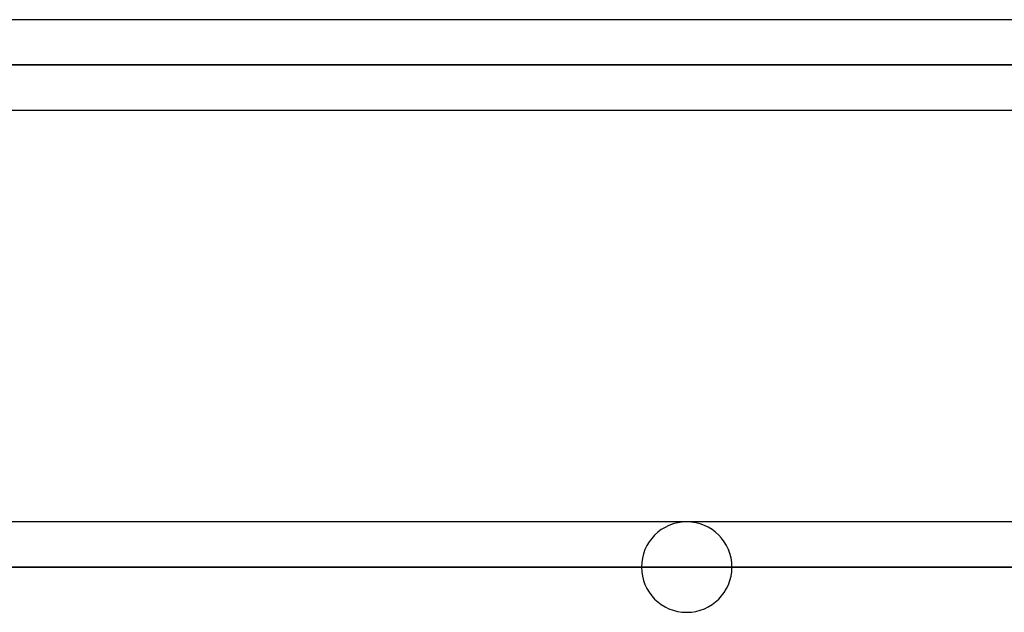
# Model space of a CAD drawing. Header units: millimetres. Extents: x -215 to 215, y -97 to 82.
# Tile 20 of 73: x -88 to -71, y -35 to -24. Entities that reach past the tile are written whole.
import ezdxf

# ---------------------------------------------------------------- set-up
doc = ezdxf.new("R2010")
doc.units = ezdxf.units.MM
doc.layers.add('MAIN-1', color=7, linetype='Continuous')
doc.layers.add('MAIN-2', color=7, linetype='Continuous')

msp = doc.modelspace()

# ---------------------------------------------------------------- linework, layer by layer
at = {"layer": 'MAIN-1'}
for p, q in [((119.8772061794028, -24.41875000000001), (-119.8772061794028, -24.41875000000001)), ((-120.620996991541, -25.21125000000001), (120.6209969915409, -25.21125000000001)), ((-119.9508478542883, -26.00375000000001), (119.9508434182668, -26.00375000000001)), ((114.3788139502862, -33.21875000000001), (-114.3787987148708, -33.21875000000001)), ((-114.925333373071, -34.01125), (114.925333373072, -34.01125))]:
    msp.add_line(p, q, dxfattribs=at)
for start, end in [(89.99998127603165, 90.2033812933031), (269.7855033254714, 270.0000187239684)]:
    msp.add_arc((-76.397, -34.01125), 0.7925, start, end, dxfattribs=at)
at = {"layer": 'MAIN-2'}
for p, q in [((120.6209969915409, -25.21124999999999), (-120.6209969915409, -25.21124999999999)), ((119.4481749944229, -25.21125000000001), (-119.4481749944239, -25.21125000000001)), ((-119.4481749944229, -25.21124999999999), (119.448174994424, -25.21124999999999)), ((114.925333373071, -34.01124999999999), (-114.925333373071, -34.01124999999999)), ((113.8432856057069, -34.01125), (-113.8432856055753, -34.01125)), ((-113.8432856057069, -34.01124999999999), (113.8432856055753, -34.01124999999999)), ((-77.1895, -34.01125), (-57.77128016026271, -34.01125)), ((-57.77128016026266, -34.01125), (-77.1895, -34.01125)), ((-56.57041544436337, -34.01125), (-75.6045, -34.01125)), ((-75.6045, -34.01125), (-56.57041544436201, -34.01125))]:
    msp.add_line(p, q, dxfattribs=at)
for start, end in [(90.2033812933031, 180.0000198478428), (0, 89.99998127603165), (180.0000198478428, 269.7855033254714), (270.0000187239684, 0)]:
    msp.add_arc((-76.397, -34.01125), 0.7925, start, end, dxfattribs=at)

doc.saveas('drawing.dxf')
